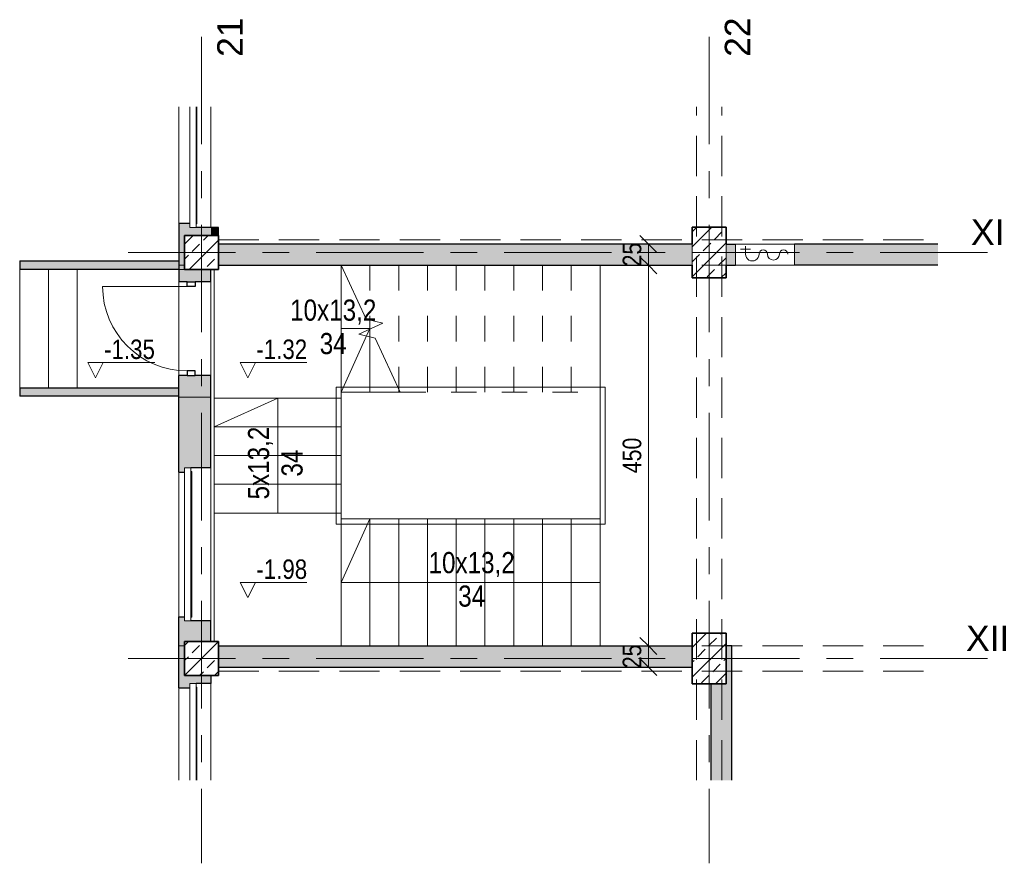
# Model space of a CAD drawing. Header units: centimetres. Extents: x -1428 to 28402, y -8842 to 3590.
# Tile 2 of 11: x 292 to 1456, y 1126 to 2124. Entities that reach past the tile are written whole.
import ezdxf

# ---------------------------------------------------------------- set-up
doc = ezdxf.new("R2010")
doc.units = ezdxf.units.CM
for name, pattern in [('Dash', [60, 30, -30]), ('Oś', [222.25, 127, -31.75, 31.75, -31.75]), ('Ukryte', [71.438, 47.625, -23.813]), ('Wyburzenia', [35, 20, -15])]:
    doc.linetypes.add(name, pattern=pattern)
for name, color, linetype, lineweight in [('A-ANNO-DIMS', 211, 'Continuous', 13), ('A-ANNO-DIMS-100', 211, 'Continuous', 13), ('A-DETL-GENF', 92, 'Continuous', 9), ('A-DETL-HDLN', 90, 'Ukryte', 9), ('A-DETL-MEDM', 33, 'Wyburzenia', 9), ('A-DETL-THIN', 151, 'Continuous', 9), ('A-DOOR', 31, 'Wyburzenia', 9), ('A-FLOR', 192, 'Continuous', 13), ('A-GLAZ', 151, 'Continuous', 13), ('A-WALL', 113, 'Continuous', 13), ('G-ANNO-DIMS', 111, 'Continuous', 13), ('G-ANNO-TEXT', 231, 'Continuous', 13), ('P-SANR-FIXT', 6, 'Continuous', 9), ('S-COLS', 52, 'Continuous', 13), ('S-GRID', 1, 'Continuous', 13), ('S-GRID-IDEN', 1, 'Continuous', 13), ('S-STRS', 31, 'Continuous', 13), ('S-STRS-MBND', 31, 'Continuous', 13)]:
    doc.layers.add(name, color=color, linetype=linetype, lineweight=lineweight)
doc.styles.add('Arial', font='arial.ttf', dxfattribs={"height": 30})
doc.styles.add('Arial Narrow_2', font='ARIALN.TTF', dxfattribs={"height": 23})
doc.styles.add('Arial Narrow_3', font='ARIALN.TTF', dxfattribs={"height": 25})
doc.styles.add('Arial Narrow_4', font='ARIALN.TTF', dxfattribs={"height": 22})
doc.dimstyles.new('Diagonal_1_100__0_1_', dxfattribs={"dimscale": 30.48, "dimtxt": 22.515481, "dimasz": 0.656168, "dimexe": 0.164042, "dimexo": 0.0625, "dimgap": 0.065617, "dimtad": 1, "dimdec": 1, "dimrnd": 0.1, "dimdsep": 46, "dimtxsty": 'Arial Narrow_4', "dimblk1": 'OBLIQUE', "dimblk2": 'OBLIQUE', "dimsah": 1, "dimcen": 0.09, "dimazin": 0, "dimtfac": 1, "dimtdec": 4, "dimtix": 1, "dimtmove": 0, "dimatfit": 3, "dimfxl": 0.164042, "dimfxlon": 1, "dimtvp": 1, "dimtolj": 1, "dimtzin": 0, "dimarcsym": 2})

# ---------------------------------------------------------------- blocks, each defined once
blk = doc.blocks.new('DRZWI 1S - automatyczna etykieta - Drzwi 100-2252137-parter niski _-3_30 m_ - stan istniejący Klatka schodowa')
at = {"layer": 'A-DETL-GENF'}
for p, q in [((-55.5, 9), (-55.5, -0.5)), ((-50, 9), (-55.5, 9)), ((-50, -0.5), (-50, 9)), ((55.5, 9), (50, 9)), ((50, 9), (50, -0.5)), ((55.5, -0.5), (55.5, 9)), ((-55.5, -0.5), (-50, -0.5)), ((50, -0.5), (55.5, -0.5))]:
    blk.add_line(p, q, dxfattribs=at)
at = {"layer": 'A-DETL-MEDM', "linetype": 'Continuous', "lineweight": 25}
for p, q in [((-50, 9), (-55.5, 9)), ((-55.5, 9), (-55.5, -0.5)), ((-50, -0.5), (-50, 9)), ((50, -0.5), (50, 9)), ((50, 9), (55.5, 9)), ((55.5, 9), (55.5, -0.5)), ((-55.5, -0.5), (-50, -0.5)), ((55.5, -0.5), (50, -0.5))]:
    blk.add_line(p, q, dxfattribs=at)
at = {"layer": 'A-DOOR', "linetype": 'Continuous', "lineweight": 13}
blk.add_line((50, 9), (50, 109), dxfattribs=at)
blk.add_arc((50, 9), 100, 90, 180, dxfattribs=at)
blk = doc.blocks.new('Okno - automatyczna etykieta - 181x80cm _nietypowy podział_-2208539-parter niski _-3_30 m_ - stan istniejący Klatka schodowa')
at = {"layer": 'A-GLAZ'}
for p, q in [((-90.5, 12), (90.5, 12)), ((-90.5, 12), (90.5, 12)), ((-90.5, 4.5), (-90.5, 12)), ((90.5, 12), (90.5, 4.5)), ((90.5, 4.5), (-90.5, 4.5)), ((-86, 3.5), (-86, 4.5)), ((86, 3.5), (-86, 3.5)), ((86, 4.5), (86, 3.5))]:
    blk.add_line(p, q, dxfattribs=at)
blk = doc.blocks.new('M_Concrete-Square-Column - 400 x 400mm-1906867-parter niski _-3_30 m_ - stan istniejący Klatka schodowa')
at = {"layer": 'S-COLS', "lineweight": 9}
h = blk.add_hatch(dxfattribs=at)
h.set_pattern_fill('FP_2', color=256, style=0, pattern_type=2)
h.set_pattern_definition([(45, (-224.552, -2615.854), (-17.67767, 17.67767), []), (45, (-206.874, -2615.854), (-17.67767, 17.67767), [12.5, -6.25])])
h.paths.add_polyline_path([(-20, -20), (20, -20), (20, 20), (-20, 20), (-20, -9)], flags=0)
at = {"layer": 'S-COLS', "lineweight": 35}
for p, q in [((20, 20), (-20, 20)), ((-20, 20), (-20, -20)), ((20, -20), (20, 20)), ((-20, -20), (20, -20))]:
    blk.add_line(p, q, dxfattribs=at)
blk = doc.blocks.new('M_Concrete-rengular-Column - 400 x 600mm-1970677-parter niski _-3_30 m_ - stan istniejący Klatka schodowa')
at = {"layer": 'S-COLS', "lineweight": 9}
h = blk.add_hatch(dxfattribs=at)
h.set_pattern_fill('FP_3', color=256, style=0, pattern_type=2)
h.set_pattern_definition([(45, (-824.552, -2615.854), (-17.67767, 17.67767), []), (45, (-806.874, -2615.854), (-17.67767, 17.67767), [12.5, -6.25])])
h.paths.add_polyline_path([(20, -30), (20, 30), (-20, 30), (-20, -30), (2, -30)], flags=0)
at = {"layer": 'S-COLS', "lineweight": 35}
for p, q in [((20, 30), (-20, 30)), ((-20, 30), (-20, -30)), ((20, -30), (20, 30)), ((-20, -30), (20, -30))]:
    blk.add_line(p, q, dxfattribs=at)
blk = doc.blocks.new('M_Concrete-Square-Column - 400 x 400mm-1970676-parter niski _-3_30 m_ - stan istniejący Klatka schodowa')
at = {"layer": 'S-COLS', "lineweight": 9}
h = blk.add_hatch(dxfattribs=at)
h.set_pattern_fill('FP_4', color=256, style=0, pattern_type=2)
h.set_pattern_definition([(45, (-224.552, -3095.854), (-17.67767, 17.67767), []), (45, (-206.874, -3095.854), (-17.67767, 17.67767), [12.5, -6.25])])
h.paths.add_polyline_path([(20, -20), (20, 20), (-20, 20), (-20, -20), (15, -20)], flags=0)
at = {"layer": 'S-COLS', "lineweight": 35}
for p, q in [((20, 20), (-20, 20)), ((-20, 20), (-20, -20)), ((20, -20), (20, 20)), ((-20, -20), (20, -20))]:
    blk.add_line(p, q, dxfattribs=at)
blk = doc.blocks.new('Okno - automatyczna etykieta - 181x80cm _nietypowy podział_-2208605-parter niski _-3_30 m_ - stan istniejący Klatka schodowa')
at = {"layer": 'A-GLAZ'}
for p, q in [((-90.5, 1.5), (23.9, 1.5)), ((-90.5, -6), (-90.5, 1.5)), ((-86, 2.5), (23.9, 2.5)), ((-86, 1.5), (-86, 2.5)), ((-90.5, -6), (23.9, -6)), ((23.9, -6), (-90.5, -6))]:
    blk.add_line(p, q, dxfattribs=at)
blk = doc.blocks.new('Okno - automatyczna etykieta - 181x80cm _nietypowy podział_-2208607-parter niski _-3_30 m_ - stan istniejący Klatka schodowa')
at = {"layer": 'A-GLAZ'}
for p, q in [((-90.5, 6), (52.1, 6)), ((-90.5, 6), (52.1, 6)), ((-90.5, -1.5), (-90.5, 6)), ((52.1, -1.5), (-90.5, -1.5)), ((-86, -2.5), (-86, -1.5)), ((52.1, -2.5), (-86, -2.5))]:
    blk.add_line(p, q, dxfattribs=at)
blk = doc.blocks.new('HYDRANT_PPOZ_SZAFKA_WNĘKArfa - SUPRON 3-2025791-parter niski _-3_30 m_ - stan istniejący Klatka schodowa')
at = {"layer": 'P-SANR-FIXT'}
for p, q in [((47.5, 12.5), (-22.5, 12.5)), ((-22.5, 12.5), (-22.5, -12.5)), ((-22.5, -12.5), (-22.5, 12.5)), ((-22.5, 12.5), (47.5, 12.5)), ((47.5, -12.5), (47.5, 12.5)), ((47.5, 12.5), (47.5, -12.5)), ((35.5, -6.5), (29.5, -6.5)), ((35.5, -10), (35.5, -0.5)), ((35.5, -6.5), (41.5, -6.5)), ((-22.5, -12.5), (47.5, -12.5)), ((47.5, -12.5), (-22.5, -12.5))]:
    blk.add_line(p, q, dxfattribs=at)
for centre, radius, start, end in [((2.5, -0.5), 7, 0, 180), ((27.5, -0.5), 8, 360, 180), ((-9.5, -0.5), 5, 180, 0), ((14.5, -0.5), 5, 180, 360)]:
    blk.add_arc(centre, radius, start, end, dxfattribs=at)
blk = doc.blocks.new('Spot Elevations - Kota wyk 2-385235-parter niski _-3_30 m_ - stan istniejący Klatka schodowa')
at = {"layer": 'G-ANNO-DIMS'}
for p, q in [((0, 0), (-0.09, 0.18)), ((-0.09, 0.18), (0.699, 0.18)), ((0, 0), (0.09, 0.18))]:
    blk.add_line(p, q, dxfattribs=at)
blk = doc.blocks.new('DIMBLOCK1-parter niski _-3_30 m_ - stan istniejący Klatka schodowa')
at = {"layer": 'A-ANNO-DIMS-100'}
for p, q in [((1035.1, 1383.3), (1025.1, 1393.3)), ((1030.1, 1383.3), (1040.1, 1383.3)), ((1035.1, 1383.3), (1030.1, 1383.3)), ((1035.1, 1358.3), (1035.1, 1383.3)), ((1035.1, 1383.3), (1045.1, 1373.3)), ((1035.1, 1358.3), (1025.1, 1368.3)), ((1030.1, 1358.3), (1040.1, 1358.3)), ((1035.1, 1358.3), (1030.1, 1358.3)), ((1035.1, 1358.3), (1045.1, 1348.3))]:
    blk.add_line(p, q, dxfattribs=at)
at = {"layer": 'A-ANNO-DIMS-100', "color": 0, "insert": (1004.7, 1356.9), "char_height": 22, "width": 33.452, "attachment_point": 1, "rotation": 90, "line_spacing_factor": 0.974696, "style": 'Arial Narrow_4'}
blk.add_mtext('25', dxfattribs=at)
blk = doc.blocks.new('_Oblique')
at = {"color": 0, "linetype": 'ByBlock', "lineweight": -2}
blk.add_line((-0.5, -0.5), (0.5, 0.5), dxfattribs=at)
blk = doc.blocks.new('DIMBLOCK2-parter niski _-3_30 m_ - stan istniejący Klatka schodowa')
at = {"layer": 'A-ANNO-DIMS-100'}
for p, q in [((1035.1, 1833.3), (1025.1, 1843.3)), ((1030.1, 1833.3), (1040.1, 1833.3)), ((1035.1, 1833.3), (1030.1, 1833.3)), ((1035.1, 1383.3), (1035.1, 1833.3)), ((1035.1, 1833.3), (1045.1, 1823.3)), ((1035.1, 1383.3), (1025.1, 1393.3)), ((1030.1, 1383.3), (1040.1, 1383.3)), ((1035.1, 1383.3), (1030.1, 1383.3)), ((1035.1, 1383.3), (1045.1, 1373.3))]:
    blk.add_line(p, q, dxfattribs=at)
at = {"layer": 'A-ANNO-DIMS-100', "color": 0, "insert": (1004.7, 1587.4), "char_height": 22, "width": 50.177, "attachment_point": 1, "rotation": 90, "line_spacing_factor": 0.974696, "style": 'Arial Narrow_4'}
blk.add_mtext('450', dxfattribs=at)
blk = doc.blocks.new('DIMBLOCK3-parter niski _-3_30 m_ - stan istniejący Klatka schodowa')
at = {"layer": 'A-ANNO-DIMS-100'}
for p, q in [((1035.1, 1858.3), (1025.1, 1868.3)), ((1030.1, 1858.3), (1040.1, 1858.3)), ((1035.1, 1858.3), (1030.1, 1858.3)), ((1035.1, 1833.3), (1035.1, 1858.3)), ((1035.1, 1858.3), (1045.1, 1848.3)), ((1035.1, 1833.3), (1025.1, 1843.3)), ((1030.1, 1833.3), (1040.1, 1833.3)), ((1035.1, 1833.3), (1030.1, 1833.3)), ((1035.1, 1833.3), (1045.1, 1823.3))]:
    blk.add_line(p, q, dxfattribs=at)
at = {"layer": 'A-ANNO-DIMS-100', "color": 0, "insert": (1004.7, 1831.9), "char_height": 22, "width": 33.452, "attachment_point": 1, "rotation": 90, "line_spacing_factor": 0.974696, "style": 'Arial Narrow_4'}
blk.add_mtext('25', dxfattribs=at)

msp = doc.modelspace()

# ---------------------------------------------------------------- hatches: boundary and pattern name
at = {"layer": 'A-WALL', "lineweight": 5}
for points in [[(486.92, 1833.33), (486.92, 1868.33), (517.92, 1868.33), (517.92, 1877.83), (492.92, 1877.83), (492.92, 1882.83), (479.92, 1882.83), (479.92, 1833.33), (481.51, 1833.33)], [(526.92, 1868.33), (526.92, 1877.83), (517.92, 1877.83), (517.92, 1868.33)], [(1034.98, 1833.33), (1034.98, 1858.33), (526.92, 1858.33), (526.92, 1833.33), (780.12, 1833.33)], [(479.92, 1828.33), (479.92, 1838.33), (291.92, 1838.33), (291.92, 1828.33), (359.92, 1828.33)], [(291.92, 1678.33), (479.92, 1678.33), (479.92, 1688.33), (291.92, 1688.33)], [(492.92, 1333.83), (492.92, 1338.83), (517.92, 1338.83), (517.92, 1348.33), (486.92, 1348.33), (486.92, 1383.33), (479.92, 1383.33), (479.92, 1333.83), (486.51, 1333.83)], [(671.92, 1358.33), (1034.98, 1358.33), (1034.98, 1383.33), (526.92, 1383.33), (526.92, 1358.33), (536.42, 1358.33)]]:
    msp.add_hatch(color=9, dxfattribs=at).paths.add_polyline_path(points, flags=0)
h = msp.add_hatch(color=9, dxfattribs=at)
h.paths.add_polyline_path([(1126.92, 1833.33), (1137.92, 1833.33), (1137.92, 1858.33), (1126.92, 1858.33)], flags=0)
h.paths.add_polyline_path([(1377.34, 1833.33), (1377.34, 1858.33), (1207.92, 1858.33), (1207.92, 1833.33)], flags=0)
h.paths.add_polyline_path([(1034.98, 1833.33), (1086.92, 1833.33), (1086.92, 1858.33), (1034.98, 1858.33)], flags=0)
h = msp.add_hatch(color=9, dxfattribs=at)
h.paths.add_polyline_path([(479.92, 1383.33), (486.92, 1383.33), (486.92, 1388.33), (517.92, 1388.33), (517.92, 1412.83), (486.92, 1412.83), (486.92, 1417.83), (479.92, 1417.83), (479.92, 1412.83)], flags=0)
h.paths.add_polyline_path([(481.51, 1588.83), (486.92, 1588.83), (486.92, 1593.83), (517.92, 1593.83), (517.92, 1677.33), (479.92, 1677.33), (479.92, 1588.83)], flags=0)
h.paths.add_polyline_path([(479.92, 1828.33), (486.92, 1828.33), (486.92, 1833.33), (479.92, 1833.33)], flags=0)
h = msp.add_hatch(color=9, dxfattribs=at)
h.paths.add_polyline_path([(479.92, 1677.33), (517.92, 1677.33), (517.92, 1702.83), (479.92, 1702.83), (479.92, 1678.33)], flags=0)
h.paths.add_polyline_path([(517.92, 1813.83), (517.92, 1828.33), (479.92, 1828.33), (479.92, 1813.83), (499.42, 1813.83)], flags=0)
h = msp.add_hatch(color=9, dxfattribs=at)
h.paths.add_polyline_path([(1086.92, 1358.33), (1086.92, 1383.33), (1034.98, 1383.33), (1034.98, 1358.33)], flags=0)
h.paths.add_polyline_path([(1126.92, 1358.33), (1133.92, 1358.33), (1133.92, 1383.33), (1126.92, 1383.33), (1126.92, 1376.33)], flags=0)
at = {"layer": 'A-WALL'}
msp.add_hatch(color=254, dxfattribs=at).paths.add_polyline_path([(1133.92, 1224.38), (1133.92, 1358.33), (1126.92, 1358.33), (1126.92, 1338.33), (1108.92, 1338.33), (1108.92, 1224.38), (1126.92, 1224.38)], flags=0)
at = {"layer": 'S-COLS', "lineweight": 9}
h = msp.add_hatch(dxfattribs=at)
h.set_pattern_fill('FP_5', color=256, style=0, pattern_type=2)
h.set_pattern_definition([(45, (282.373, -1247.53), (-17.67767, 17.67767), []), (45, (300.05, -1247.53), (-17.67767, 17.67767), [12.5, -6.25])])
h.paths.add_polyline_path([(1118.09, 1818.33), (1126.92, 1818.33), (1126.92, 1878.33), (1086.92, 1878.33), (1086.92, 1818.33)], flags=0)

# ---------------------------------------------------------------- linework, layer by layer
at = {"layer": 'A-DETL-HDLN'}
for p, q in [((1091.92, 1224.38), (1091.92, 2020.44)), ((1121.92, 1224.38), (1121.92, 2020.44)), ((526.92, 1863.33), (1377.34, 1863.33)), ((526.92, 1833.33), (1377.34, 1833.33)), ((526.92, 1383.33), (1377.34, 1383.33)), ((526.92, 1353.33), (1377.34, 1353.33))]:
    msp.add_line(p, q, dxfattribs=at)
at = {"layer": 'A-DETL-THIN'}
for p, q in [((671.92, 1758.33), (705.92, 1758.33)), ((705.92, 1758.33), (671.92, 1683.33)), ((665.92, 1689.33), (983.92, 1689.33)), ((665.92, 1527.33), (665.92, 1689.33)), ((983.92, 1689.33), (983.92, 1527.33)), ((596.92, 1676.33), (521.92, 1642.33)), ((596.92, 1540.33), (596.92, 1676.33)), ((983.92, 1527.33), (665.92, 1527.33)), ((671.92, 1458.33), (705.92, 1533.33)), ((977.92, 1458.33), (671.92, 1458.33))]:
    msp.add_line(p, q, dxfattribs=at)
at = {"layer": 'A-FLOR'}
for p, q in [((359.92, 1828.33), (359.92, 1688.33)), ((977.92, 1833.33), (977.92, 1533.33))]:
    msp.add_line(p, q, dxfattribs=at)
at = {"layer": 'A-WALL'}
for p, q in [((479.92, 1882.83), (479.92, 2020.44)), ((517.92, 2020.44), (517.92, 1877.83)), ((1086.92, 1833.33), (1086.92, 1858.33)), ((1126.92, 1858.33), (1126.92, 1833.33)), ((486.92, 1833.33), (479.92, 1833.33)), ((479.92, 1828.33), (486.92, 1828.33)), ((479.92, 1702.83), (479.92, 1813.83)), ((517.92, 1813.83), (517.92, 1702.83)), ((517.92, 1677.33), (479.92, 1677.33)), ((479.92, 1417.83), (479.92, 1588.83)), ((517.92, 1593.83), (517.92, 1412.83)), ((479.92, 1383.33), (486.92, 1383.33)), ((517.92, 1338.83), (517.92, 1224.38)), ((479.92, 1224.38), (479.92, 1333.83))]:
    msp.add_line(p, q, dxfattribs=at)
at = {"layer": 'A-WALL', "color": 7, "lineweight": 25}
for p, q in [((479.92, 1882.83), (479.92, 1813.83)), ((479.92, 1882.83), (492.92, 1882.83)), ((526.92, 1877.83), (500.42, 1877.83)), ((526.92, 1868.33), (526.92, 1877.83)), ((1086.92, 1858.33), (526.92, 1858.33)), ((1126.92, 1858.33), (1137.92, 1858.33)), ((1377.34, 1858.33), (1207.92, 1858.33)), ((291.92, 1838.33), (479.92, 1838.33)), ((291.92, 1838.33), (291.92, 1828.33)), ((479.92, 1828.33), (291.92, 1828.33)), ((517.92, 1813.83), (517.92, 1828.33)), ((526.92, 1833.33), (1086.92, 1833.33)), ((1126.92, 1833.33), (1137.92, 1833.33)), ((1377.34, 1833.33), (1207.92, 1833.33)), ((489.92, 1813.83), (479.92, 1813.83)), ((517.92, 1813.83), (499.42, 1813.83)), ((479.92, 1588.83), (479.92, 1702.83)), ((489.92, 1702.83), (479.92, 1702.83)), ((517.92, 1702.83), (499.42, 1702.83)), ((517.92, 1593.83), (517.92, 1702.83)), ((291.92, 1688.33), (479.92, 1688.33)), ((291.92, 1688.33), (291.92, 1678.33)), ((479.92, 1678.33), (291.92, 1678.33)), ((479.92, 1588.83), (486.92, 1588.83)), ((517.92, 1593.83), (494.42, 1593.83)), ((479.92, 1417.83), (486.92, 1417.83)), ((479.92, 1333.83), (479.92, 1417.83)), ((517.92, 1412.83), (494.42, 1412.83)), ((517.92, 1388.33), (517.92, 1412.83)), ((526.92, 1383.33), (1086.92, 1383.33)), ((1133.92, 1383.33), (1126.92, 1383.33)), ((1133.92, 1224.38), (1133.92, 1383.33)), ((526.92, 1358.33), (1086.92, 1358.33)), ((517.92, 1338.83), (500.42, 1338.83)), ((517.92, 1348.33), (517.92, 1338.83)), ((479.92, 1333.83), (492.92, 1333.83)), ((1108.92, 1338.33), (1108.92, 1224.38))]:
    msp.add_line(p, q, dxfattribs=at)
at = {"layer": 'S-COLS', "lineweight": 35}
for p, q in [((1126.92, 1878.33), (1086.92, 1878.33)), ((1086.92, 1878.33), (1086.92, 1858.33)), ((1126.92, 1858.33), (1126.92, 1878.33)), ((1086.92, 1833.33), (1086.92, 1818.33)), ((1126.92, 1818.33), (1126.92, 1833.33)), ((1086.92, 1818.33), (1126.92, 1818.33))]:
    msp.add_line(p, q, dxfattribs=at)
at = {"layer": 'S-COLS', "lineweight": 9}
for p, q in [((1086.92, 1858.33), (1086.92, 1833.33)), ((1126.92, 1833.33), (1126.92, 1858.33))]:
    msp.add_line(p, q, dxfattribs=at)
at = {"layer": 'S-GRID', "linetype": 'Oś'}
for p, q in [((506.92, 2103.22), (506.92, 1126.28)), ((1106.92, 2103.22), (1106.92, 1126.28)), ((1436.1, 1848.33), (405.15, 1848.33)), ((1436.1, 1368.33), (405.15, 1368.33))]:
    msp.add_line(p, q, dxfattribs=at)
at = {"layer": 'S-STRS', "lineweight": 9}
for p, q in [((291.92, 1828.33), (291.92, 1688.33)), ((291.92, 1828.33), (291.92, 1688.33)), ((325.92, 1828.33), (325.92, 1688.33)), ((325.92, 1828.33), (325.92, 1688.33)), ((359.92, 1828.33), (359.92, 1688.33)), ((521.92, 1828.33), (521.92, 1676.33)), ((671.92, 1833.33), (671.92, 1683.33)), ((671.92, 1833.33), (671.92, 1683.33)), ((705.92, 1768.61), (705.92, 1757.87)), ((705.92, 1768.61), (705.92, 1757.87)), ((705.92, 1748.52), (705.92, 1683.33)), ((705.92, 1748.52), (705.92, 1683.33)), ((521.92, 1676.33), (671.92, 1676.33)), ((521.92, 1642.33), (521.92, 1676.33)), ((521.92, 1676.33), (671.92, 1676.33)), ((671.92, 1676.33), (671.92, 1683.33)), ((671.92, 1683.33), (705.92, 1683.33)), ((671.92, 1642.33), (671.92, 1676.33)), ((705.92, 1683.33), (739.92, 1683.33)), ((739.92, 1687.5), (739.92, 1683.33)), ((739.92, 1687.5), (739.92, 1683.33)), ((739.92, 1683.33), (741.87, 1683.33)), ((521.92, 1608.33), (521.92, 1642.33)), ((521.92, 1642.33), (671.92, 1642.33)), ((521.92, 1642.33), (671.92, 1642.33)), ((671.92, 1608.33), (671.92, 1642.33)), ((521.92, 1574.33), (521.92, 1608.33)), ((521.92, 1608.33), (671.92, 1608.33)), ((521.92, 1608.33), (671.92, 1608.33)), ((671.92, 1574.33), (671.92, 1608.33)), ((521.92, 1540.33), (521.92, 1574.33)), ((521.92, 1574.33), (671.92, 1574.33)), ((521.92, 1574.33), (671.92, 1574.33)), ((671.92, 1540.33), (671.92, 1574.33)), ((521.92, 1540.33), (521.92, 1388.33)), ((521.92, 1540.33), (671.92, 1540.33)), ((521.92, 1540.33), (671.92, 1540.33)), ((671.92, 1533.33), (671.92, 1540.33)), ((671.92, 1383.33), (671.92, 1533.33)), ((705.92, 1533.33), (671.92, 1533.33)), ((671.92, 1383.33), (671.92, 1533.33)), ((739.92, 1533.33), (705.92, 1533.33)), ((705.92, 1383.33), (705.92, 1533.33)), ((705.92, 1383.33), (705.92, 1533.33)), ((773.92, 1533.33), (739.92, 1533.33)), ((739.92, 1383.33), (739.92, 1533.33)), ((739.92, 1383.33), (739.92, 1533.33)), ((807.92, 1533.33), (773.92, 1533.33)), ((773.92, 1383.33), (773.92, 1533.33)), ((773.92, 1383.33), (773.92, 1533.33)), ((841.92, 1533.33), (807.92, 1533.33)), ((807.92, 1383.33), (807.92, 1533.33)), ((807.92, 1383.33), (807.92, 1533.33)), ((875.92, 1533.33), (841.92, 1533.33)), ((841.92, 1383.33), (841.92, 1533.33)), ((841.92, 1383.33), (841.92, 1533.33)), ((909.92, 1533.33), (875.92, 1533.33)), ((875.92, 1383.33), (875.92, 1533.33)), ((875.92, 1383.33), (875.92, 1533.33)), ((943.92, 1533.33), (909.92, 1533.33)), ((909.92, 1383.33), (909.92, 1533.33)), ((909.92, 1383.33), (909.92, 1533.33)), ((977.92, 1533.33), (943.92, 1533.33)), ((943.92, 1383.33), (943.92, 1533.33)), ((943.92, 1383.33), (943.92, 1533.33)), ((977.92, 1383.33), (977.92, 1533.33)), ((977.92, 1383.33), (977.92, 1533.33))]:
    msp.add_line(p, q, dxfattribs=at)
at = {"layer": 'S-STRS-MBND', "linetype": 'Dash', "lineweight": 9}
for p, q in [((671.92, 1833.33), (977.92, 1833.33)), ((705.92, 1833.33), (705.92, 1768.61)), ((705.92, 1833.33), (705.92, 1768.61)), ((739.92, 1833.33), (739.92, 1687.5)), ((739.92, 1833.33), (739.92, 1687.5)), ((773.92, 1833.33), (773.92, 1683.33)), ((773.92, 1833.33), (773.92, 1683.33)), ((807.92, 1833.33), (807.92, 1683.33)), ((807.92, 1833.33), (807.92, 1683.33)), ((841.92, 1833.33), (841.92, 1683.33)), ((841.92, 1833.33), (841.92, 1683.33)), ((875.92, 1833.33), (875.92, 1683.33)), ((875.92, 1833.33), (875.92, 1683.33)), ((909.92, 1833.33), (909.92, 1683.33)), ((909.92, 1833.33), (909.92, 1683.33)), ((943.92, 1833.33), (943.92, 1683.33)), ((943.92, 1833.33), (943.92, 1683.33)), ((977.92, 1833.33), (977.92, 1683.33)), ((705.92, 1757.87), (705.92, 1748.52)), ((705.92, 1757.87), (705.92, 1748.52)), ((741.87, 1683.33), (977.92, 1683.33))]:
    msp.add_line(p, q, dxfattribs=at)
at = {"layer": 'S-STRS-MBND', "lineweight": 9}
for p, q in [((701.62, 1769.65), (671.92, 1833.33)), ((721.06, 1764.93), (701.62, 1769.65)), ((692.74, 1751.72), (721.06, 1764.93)), ((712.18, 1747), (692.74, 1751.72)), ((741.87, 1683.33), (712.18, 1747))]:
    msp.add_line(p, q, dxfattribs=at)

# ---------------------------------------------------------------- block references
at = {"layer": 'A-DOOR', "linetype": 'Continuous', "lineweight": 13, "rotation": 89.99999999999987}
msp.add_blockref('DRZWI 1S - automatyczna etykieta - Drzwi 100-2252137-parter niski _-3_30 m_ - stan istniejący Klatka schodowa', (498.92, 1758.33), dxfattribs=at)
at = {"layer": 'A-GLAZ'}
for name, p, rotation in [('Okno - automatyczna etykieta - 181x80cm _nietypowy podział_-2208607-parter niski _-3_30 m_ - stan istniejący Klatka schodowa', (498.92, 1968.33), 90.00000000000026), ('Okno - automatyczna etykieta - 181x80cm _nietypowy podział_-2208539-parter niski _-3_30 m_ - stan istniejący Klatka schodowa', (498.92, 1503.33), 89.99999999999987), ('Okno - automatyczna etykieta - 181x80cm _nietypowy podział_-2208605-parter niski _-3_30 m_ - stan istniejący Klatka schodowa', (498.92, 1248.33), 270.0000000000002)]:
    msp.add_blockref(name, p, dxfattribs=dict(at, rotation=rotation))
at = {"layer": 'G-ANNO-DIMS', "xscale": 99.99999999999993, "yscale": 99.99999999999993, "zscale": 99.99999999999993}
for p in [(381.61, 1700.37), (561.61, 1700.37), (561.61, 1440.37)]:
    msp.add_blockref('Spot Elevations - Kota wyk 2-385235-parter niski _-3_30 m_ - stan istniejący Klatka schodowa', p, dxfattribs=at)
at = {"layer": 'P-SANR-FIXT', "rotation": 180}
msp.add_blockref('HYDRANT_PPOZ_SZAFKA_WNĘKArfa - SUPRON 3-2025791-parter niski _-3_30 m_ - stan istniejący Klatka schodowa', (1185.42, 1845.83), dxfattribs=at)
at = {"layer": 'S-COLS', "lineweight": 9}
for name, p in [('M_Concrete-Square-Column - 400 x 400mm-1970676-parter niski _-3_30 m_ - stan istniejący Klatka schodowa', (506.92, 1848.33)), ('M_Concrete-rengular-Column - 400 x 600mm-1970677-parter niski _-3_30 m_ - stan istniejący Klatka schodowa', (1106.92, 1368.33)), ('M_Concrete-Square-Column - 400 x 400mm-1906867-parter niski _-3_30 m_ - stan istniejący Klatka schodowa', (506.92, 1368.33))]:
    msp.add_blockref(name, p, dxfattribs=at)

# ---------------------------------------------------------------- texts
at = {"layer": 'G-ANNO-DIMS', "char_height": 23, "width": 71.7453, "attachment_point": 1, "line_spacing_factor": 0.974696, "style": 'Arial Narrow_2'}
for s, insert in [('-1.35', (391.71, 1745.47)), ('-1.32', (571.71, 1745.47)), ('-1.98', (571.71, 1485.47))]:
    msp.add_mtext(s, dxfattribs=dict(at, insert=insert))
at = {"layer": 'G-ANNO-TEXT', "color": 7, "char_height": 25, "width": 103.525, "attachment_point": 2, "line_spacing_factor": 0.949189, "style": 'Arial Narrow_3'}
for insert in [(662.57, 1792.74), (826.2, 1494.25)]:
    msp.add_mtext('\\pxqc,t5.08,10.16,15.24,20.32,25.4,30.48,35.56,40.64,45.72,50.8,55.88,60.96,66.04,71.12,76.2,81.28,86.36,91.44,96.52,101.6,106.68,111.76,116.84,121.92,127,132.08,137.16,142.24,147.32,152.4,157.48,162.56;{10x13,2\\P34}', dxfattribs=dict(at, insert=insert))
at = {"layer": 'G-ANNO-TEXT', "color": 7, "insert": (561.78, 1599.43), "char_height": 25, "width": 87.567, "attachment_point": 2, "rotation": 90, "line_spacing_factor": 0.949189, "style": 'Arial Narrow_3'}
msp.add_mtext('\\pxqc,t5.08,10.16,15.24,20.32,25.4,30.48,35.56,40.64,45.72,50.8,55.88,60.96,66.04,71.12,76.2,81.28,86.36,91.44,96.52,101.6,106.68,111.76,116.84,121.92,127,132.08,137.16,142.24,147.32,152.4,157.48,162.56;{5x13,2\\P34}', dxfattribs=at)
at = {"layer": 'S-GRID-IDEN', "char_height": 30, "width": 48.3, "attachment_point": 5, "rotation": 90, "line_spacing_factor": 0.936439, "style": 'Arial'}
for s, insert in [('\\pxqc,t4.23333,8.46667,12.7,16.93333,21.16667,25.4,29.63333,33.86667,38.1,42.33333,46.56667,50.8,55.03333,59.26667,63.5,67.73333,71.96667,76.2,80.43333,84.66667,88.9,93.13333,97.36667,101.6,105.83333,110.06667,114.3,118.53333,122.76667,127,131.23333,135.46667;{21}', (540.43, 2102.89)), ('\\pxqc,t4.23333,8.46667,12.7,16.93333,21.16667,25.4,29.63333,33.86667,38.1,42.33333,46.56667,50.8,55.03333,59.26667,63.5,67.73333,71.96667,76.2,80.43333,84.66667,88.9,93.13333,97.36667,101.6,105.83333,110.06667,114.3,118.53333,122.76667,127,131.23333,135.46667;{22}', (1140.43, 2102.89))]:
    msp.add_mtext(s, dxfattribs=dict(at, insert=insert))
at = {"layer": 'S-GRID-IDEN', "char_height": 30, "attachment_point": 5, "line_spacing_factor": 0.936439, "style": 'Arial'}
for s, insert, width in [('\\pxqc,t4.23333,8.46667,12.7,16.93333,21.16667,25.4,29.63333,33.86667,38.1,42.33333,46.56667,50.8,55.03333,59.26667,63.5,67.73333,71.96667,76.2,80.43333,84.66667,88.9,93.13333,97.36667,101.6,105.83333,110.06667,114.3,118.53333,122.76667,127,131.23333,135.46667;{XI}', (1436.22, 1872.39), 39.7), ('\\pxqc,t4.23333,8.46667,12.7,16.93333,21.16667,25.4,29.63333,33.86667,38.1,42.33333,46.56667,50.8,55.03333,59.26667,63.5,67.73333,71.96667,76.2,80.43333,84.66667,88.9,93.13333,97.36667,101.6,105.83333,110.06667,114.3,118.53333,122.76667,127,131.23333,135.46667;{XII}', (1436.22, 1392.39), 51.6)]:
    msp.add_mtext(s, dxfattribs=dict(at, insert=insert, width=width))

# ---------------------------------------------------------------- dimensions: what is measured, and where the dimension line sits
at = {"layer": 'A-ANNO-DIMS'}
for base, p1, p2, override, picture, middle in [((1035.15, 1858.33), (1030.15, 1833.33), (1030.15, 1858.33), {"dimpost": '<>', "dimfxl": 25}, 'DIMBLOCK3-parter niski _-3_30 m_ - stan istniejący Klatka schodowa', (1021.91, 1845.83)), ((1035.15, 1833.33), (1030.15, 1383.33), (1030.15, 1833.33), {"dimpost": '<>', "dimfxl": 450}, 'DIMBLOCK2-parter niski _-3_30 m_ - stan istniejący Klatka schodowa', (1021.91, 1608.33)), ((1035.15, 1383.33), (1030.15, 1358.33), (1030.15, 1383.33), {"dimpost": '<>', "dimfxl": 25}, 'DIMBLOCK1-parter niski _-3_30 m_ - stan istniejący Klatka schodowa', (1021.91, 1370.83))]:
    dim = msp.add_linear_dim(base=base, p1=p1, p2=p2, angle=90, dimstyle='Diagonal_1_100__0_1_', override=override, dxfattribs=at)
    dim.commit()
    dim.dimension.update_dxf_attribs({"geometry": picture, "text_midpoint": middle})

doc.saveas('drawing.dxf')
